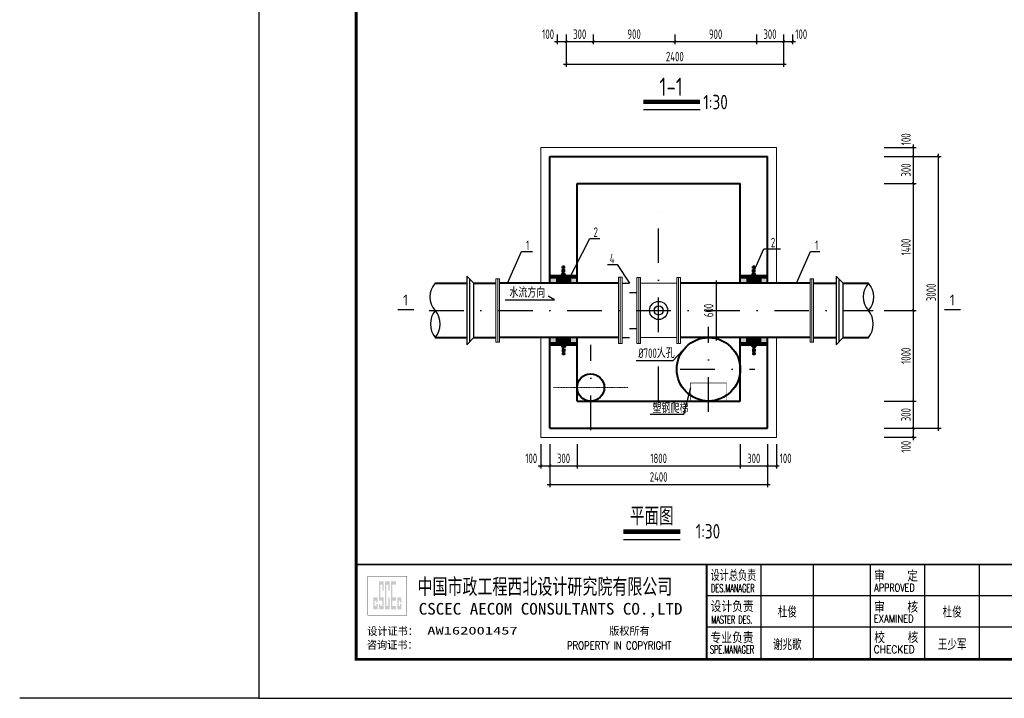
# Model space of a CAD drawing. Extents: x 1154951 to 1182252, y 3484725 to 3514600.
# Tile 46 of 55: x 1156481 to 1167350, y 3499173 to 3506662. Entities that reach past the tile are written whole.
import ezdxf
from ezdxf.enums import TextEntityAlignment as Align

# ---------------------------------------------------------------- set-up
doc = ezdxf.new("R2010")
doc.units = 0
for name, pattern in [('DASHDOT', [25.4, 12.7, -6.35, 0, -6.35]), ('DASHED', [19.05, 12.7, -6.35]), ('DASHED2', [9.525, 6.35, -3.175])]:
    doc.linetypes.add(name, pattern=pattern)
doc.layers.get('0').update_dxf_attribs({"linetype": 'CONTINUOUS'})
doc.layers.get('Defpoints').update_dxf_attribs({"linetype": 'CONTINUOUS'})
for name, color, linetype in [('2', 2, 'DASHED'), ('DIM', 4, 'CONTINUOUS'), ('DLSS', 8, 'CONTINUOUS'), ('GPSCOMMON', 7, 'CONTINUOUS'), ('THICK', 6, 'CONTINUOUS'), ('线路', 3, 'CONTINUOUS')]:
    doc.layers.add(name, color=color, linetype=linetype)
for name, color, linetype, lineweight in [('文本', 1, 'CONTINUOUS', 15), ('构筑物', 10, 'CONTINUOUS', 40), ('粗实线', 1, 'CONTINUOUS', 40), ('轮廓', 1, 'CONTINUOUS', 40)]:
    doc.layers.add(name, color=color, linetype=linetype, lineweight=lineweight)
doc.styles.add('gpshz', font='tssdeng.shx', dxfattribs={"width": 0.8, "height": 2.5, "bigfont": 'hztxt.shx'})
doc.styles.add('TSSD_Dimension', font='tssdeng.shx', dxfattribs={"width": 0.7, "bigfont": 'Hztxt.shx'})
doc.styles.add('图签', font='txt', dxfattribs={"width": 0.66})
doc.styles.add('图签 1', font='romanc.shx', dxfattribs={"width": 0.8})
doc.styles.add('图签1', font='romanc.shx', dxfattribs={"width": 0.8})
doc.dimstyles.new('TSSD_30_30', dxfattribs={"dimtxt": 105, "dimasz": 30, "dimexe": 30, "dimexo": 75, "dimgap": 30, "dimtad": 1, "dimdec": 0, "dimzin": 0, "dimdsep": 46, "dimtxsty": 'TSSD_Dimension', "dimblk": 'ARCHTICK', "dimblk1": 'ARCHTICK', "dimblk2": 'ARCHTICK', "dimcen": 0, "dimdle": 30, "dimclrt": 7, "dimadec": 0, "dimazin": 0, "dimtfac": 1, "dimtdec": 0, "dimtix": 1, "dimtmove": 2, "dimatfit": 3, "dimfxl": 0, "dimtolj": 1, "dimtzin": 0, "dimarcsym": 0})

# ---------------------------------------------------------------- blocks, each defined once
blk = doc.blocks.new('套管')
at = {"layer": '构筑物', "linetype": 'DASHED2'}
h = blk.add_hatch(dxfattribs=at)
h.set_pattern_fill('ANSI31', color=256, style=0)
h.set_pattern_definition([(45, (1261.959, -160723.9237), (-2.24506403, 2.24506403), [])])
h.paths.add_polyline_path([(3, 36), (-3, 36), (-3, 16), (3, 16)])
h = blk.add_hatch(dxfattribs=at)
h.set_pattern_fill('ANSI31', color=256, angle=90, style=0)
h.set_pattern_definition([(135, (1261.959, -160723.9237), (-2.24506403, -2.24506403), [])])
h.paths.add_polyline_path([(39, 16), (-39, 16), (-39, 12), (39, 12)])
h = blk.add_hatch(dxfattribs=at)
h.set_pattern_fill('AR-CONC', color=256, scale=0.01, style=0)
h.set_pattern_definition([(50, (1261.9589, -160723.9237), (1.82184669, -0.159390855), [0.1905, -2.0955]), (355, (1261.9589, -160723.9237), (-0.35242826, 1.910566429), [0.1524, -1.6764]), (100.451, (1262.1107, -160723.937), (1.469425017, 1.751166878), [0.1619, -1.7809]), (46.1842, (1261.9589, -160723.4157), (2.71079041, -0.42042328), [0.28575, -3.14325]), (96.6356, (1262.1848, -160723.4508), (2.374042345, 2.47425556), [0.24285, -2.67135]), (351.184, (1261.9589, -160723.4157), (2.37404606, 2.47425118), [0.2286, -2.5146]), (21, (1262.2129, -160723.5427), (1.516148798, -1.022655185), [0.1905, -2.0955]), (326, (1262.2129, -160723.5427), (0.618020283, 1.841879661), [0.1524, -1.6764]), (71.4514, (1262.3392, -160723.628), (2.134164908, 0.819228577), [0.1619, -1.7809]), (37.5, (1261.95886, -160723.92374), (0.0308860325, 0.8455503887), [0, -1.65608, 0, -1.7018, 0, -1.68275]), (7.5, (1261.9589, -160723.9237), (0.668196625, 1.001805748), [0, -0.97028, 0, -1.61798, 0, -0.64135]), (327.5, (1261.39244, -160723.92374), (1.3559059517, -0.05728744), [0, -0.635, 0, -1.9812, 0, -2.6289]), (317.5, (1261.1384, -160723.9237), (1.481291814, 0.25426491), [0, -0.8255, 0, -1.31572, 0, -1.8669])])
h.paths.add_polyline_path([(-19, 12), (-39, 12), (-39, 0), (-19, 0)])
h.paths.add_polyline_path([(39, 12), (19, 12), (19, 0), (39, 0)])
h = blk.add_hatch(dxfattribs=at)
h.set_pattern_fill('ANSI37', color=256, angle=90, style=0)
h.set_pattern_definition([(135, (1261.959, -160723.9237), (-2.24506403, -2.24506403), []), (225, (1261.959, -160723.9237), (2.24506403, -2.24506403), [])])
h.paths.add_polyline_path([(19, 12), (-19, 12), (-19, 0), (19, 0)])
for p, q in [((-3, 36), (3, 36)), ((-3, 16), (-3, 36)), ((3, 16), (3, 36)), ((-3, 20.4), (-7.4, 16)), ((3, 20.4), (7.4, 16))]:
    blk.add_line(p, q, dxfattribs=at)
at = {"layer": '构筑物'}
for p, q in [((-39, 16), (39, 16)), ((-39, 12), (39, 12)), ((-19, 12), (-19, 0)), ((19, 12), (19, 0))]:
    blk.add_line(p, q, dxfattribs=at)
blk = doc.blocks.new('_ARCHTICK')
at = {"color": 0, "linetype": 'ByBlock', "const_width": 0.15}
blk.add_lwpolyline([(-0.5, -0.5), (0.5, 0.5)], dxfattribs=at)
blk = doc.blocks.new('*D300')
at = {"layer": 'Defpoints', "color": 0}
for p in [(1162413, 3506573), (1162513, 3506573), (1162513, 3506420)]:
    blk.add_point(p, dxfattribs=at)
at = {"layer": 'DIM', "color": 0, "lineweight": -2}
for p, q in [((1162413, 3506498), (1162413, 3506390)), ((1162513, 3506498), (1162513, 3506390)), ((1162383, 3506420), (1162543, 3506420))]:
    blk.add_line(p, q, dxfattribs=at)
at = {"layer": 'DIM', "color": 0, "lineweight": -2, "xscale": 30, "yscale": 30, "zscale": 30, "rotation": 180}
blk.add_blockref('_ARCHTICK', (1162413, 3506420), dxfattribs=at)
at = {"layer": 'DIM', "color": 0, "lineweight": -2, "xscale": 30, "yscale": 30, "zscale": 30}
blk.add_blockref('_ARCHTICK', (1162513, 3506420), dxfattribs=at)
at = {"layer": 'DIM', "color": 7, "insert": (1162314, 3506502), "char_height": 105, "attachment_point": 5, "style": 'TSSD_Dimension'}
blk.add_mtext('\\A1;100', dxfattribs=at)
blk = doc.blocks.new('*D301')
at = {"layer": 'Defpoints', "color": 0}
for p in [(1162513, 3506573), (1162813, 3506573), (1162813, 3506420)]:
    blk.add_point(p, dxfattribs=at)
at = {"layer": 'DIM', "color": 0, "lineweight": -2}
for p, q in [((1162513, 3506498), (1162513, 3506390)), ((1162813, 3506498), (1162813, 3506390)), ((1162483, 3506420), (1162843, 3506420))]:
    blk.add_line(p, q, dxfattribs=at)
at = {"layer": 'DIM', "color": 0, "lineweight": -2, "xscale": 30, "yscale": 30, "zscale": 30, "rotation": 180}
blk.add_blockref('_ARCHTICK', (1162513, 3506420), dxfattribs=at)
at = {"layer": 'DIM', "color": 0, "lineweight": -2, "xscale": 30, "yscale": 30, "zscale": 30}
blk.add_blockref('_ARCHTICK', (1162813, 3506420), dxfattribs=at)
at = {"layer": 'DIM', "color": 7, "insert": (1162663, 3506502), "char_height": 105, "attachment_point": 5, "style": 'TSSD_Dimension'}
blk.add_mtext('\\A1;300', dxfattribs=at)
blk = doc.blocks.new('*D302')
at = {"layer": 'Defpoints', "color": 0}
for p in [(1162813, 3506573), (1163713, 3506573), (1163713, 3506420)]:
    blk.add_point(p, dxfattribs=at)
at = {"layer": 'DIM', "color": 0, "lineweight": -2}
for p, q in [((1162813, 3506498), (1162813, 3506390)), ((1163713, 3506498), (1163713, 3506390)), ((1162783, 3506420), (1163743, 3506420))]:
    blk.add_line(p, q, dxfattribs=at)
at = {"layer": 'DIM', "color": 0, "lineweight": -2, "xscale": 30, "yscale": 30, "zscale": 30, "rotation": 180}
blk.add_blockref('_ARCHTICK', (1162813, 3506420), dxfattribs=at)
at = {"layer": 'DIM', "color": 0, "lineweight": -2, "xscale": 30, "yscale": 30, "zscale": 30}
blk.add_blockref('_ARCHTICK', (1163713, 3506420), dxfattribs=at)
at = {"layer": 'DIM', "color": 7, "insert": (1163263, 3506502), "char_height": 105, "attachment_point": 5, "style": 'TSSD_Dimension'}
blk.add_mtext('\\A1;900', dxfattribs=at)
blk = doc.blocks.new('*D303')
at = {"layer": 'Defpoints', "color": 0}
for p in [(1163713, 3506573), (1164613, 3506573), (1164613, 3506420)]:
    blk.add_point(p, dxfattribs=at)
at = {"layer": 'DIM', "color": 0, "lineweight": -2}
for p, q in [((1163713, 3506498), (1163713, 3506390)), ((1164613, 3506498), (1164613, 3506390)), ((1163683, 3506420), (1164643, 3506420))]:
    blk.add_line(p, q, dxfattribs=at)
at = {"layer": 'DIM', "color": 0, "lineweight": -2, "xscale": 30, "yscale": 30, "zscale": 30, "rotation": 180}
blk.add_blockref('_ARCHTICK', (1163713, 3506420), dxfattribs=at)
at = {"layer": 'DIM', "color": 0, "lineweight": -2, "xscale": 30, "yscale": 30, "zscale": 30}
blk.add_blockref('_ARCHTICK', (1164613, 3506420), dxfattribs=at)
at = {"layer": 'DIM', "color": 7, "insert": (1164163, 3506502), "char_height": 105, "attachment_point": 5, "style": 'TSSD_Dimension'}
blk.add_mtext('\\A1;900', dxfattribs=at)
blk = doc.blocks.new('*D304')
at = {"layer": 'Defpoints', "color": 0}
for p in [(1164613, 3506573), (1164913, 3506573), (1164913, 3506420)]:
    blk.add_point(p, dxfattribs=at)
at = {"layer": 'DIM', "color": 0, "lineweight": -2}
for p, q in [((1164613, 3506498), (1164613, 3506390)), ((1164913, 3506498), (1164913, 3506390)), ((1164583, 3506420), (1164943, 3506420))]:
    blk.add_line(p, q, dxfattribs=at)
at = {"layer": 'DIM', "color": 0, "lineweight": -2, "xscale": 30, "yscale": 30, "zscale": 30, "rotation": 180}
blk.add_blockref('_ARCHTICK', (1164613, 3506420), dxfattribs=at)
at = {"layer": 'DIM', "color": 0, "lineweight": -2, "xscale": 30, "yscale": 30, "zscale": 30}
blk.add_blockref('_ARCHTICK', (1164913, 3506420), dxfattribs=at)
at = {"layer": 'DIM', "color": 7, "insert": (1164763, 3506502), "char_height": 105, "attachment_point": 5, "style": 'TSSD_Dimension'}
blk.add_mtext('\\A1;300', dxfattribs=at)
blk = doc.blocks.new('*D305')
at = {"layer": 'Defpoints', "color": 0}
for p in [(1164913, 3506573), (1165013, 3506573), (1165013, 3506420)]:
    blk.add_point(p, dxfattribs=at)
at = {"layer": 'DIM', "color": 0, "lineweight": -2}
for p, q in [((1164913, 3506498), (1164913, 3506390)), ((1165013, 3506498), (1165013, 3506390)), ((1164883, 3506420), (1165043, 3506420))]:
    blk.add_line(p, q, dxfattribs=at)
at = {"layer": 'DIM', "color": 0, "lineweight": -2, "xscale": 30, "yscale": 30, "zscale": 30, "rotation": 180}
blk.add_blockref('_ARCHTICK', (1164913, 3506420), dxfattribs=at)
at = {"layer": 'DIM', "color": 0, "lineweight": -2, "xscale": 30, "yscale": 30, "zscale": 30}
blk.add_blockref('_ARCHTICK', (1165013, 3506420), dxfattribs=at)
at = {"layer": 'DIM', "color": 7, "insert": (1165108, 3506502), "char_height": 105, "attachment_point": 5, "style": 'TSSD_Dimension'}
blk.add_mtext('\\A1;100', dxfattribs=at)
blk = doc.blocks.new('*D306')
at = {"layer": 'Defpoints', "color": 0}
for p in [(1162513, 3506573), (1164913, 3506573), (1164913, 3506172)]:
    blk.add_point(p, dxfattribs=at)
at = {"layer": 'DIM', "color": 0, "lineweight": -2}
for p, q in [((1162513, 3506498), (1162513, 3506142)), ((1164913, 3506498), (1164913, 3506142)), ((1162483, 3506172), (1164943, 3506172))]:
    blk.add_line(p, q, dxfattribs=at)
at = {"layer": 'DIM', "color": 0, "lineweight": -2, "xscale": 30, "yscale": 30, "zscale": 30, "rotation": 180}
blk.add_blockref('_ARCHTICK', (1162513, 3506172), dxfattribs=at)
at = {"layer": 'DIM', "color": 0, "lineweight": -2, "xscale": 30, "yscale": 30, "zscale": 30}
blk.add_blockref('_ARCHTICK', (1164913, 3506172), dxfattribs=at)
at = {"layer": 'DIM', "color": 7, "insert": (1163713, 3506255), "char_height": 105, "attachment_point": 5, "style": 'TSSD_Dimension'}
blk.add_mtext('\\A1;2400', dxfattribs=at)
blk = doc.blocks.new('*D307')
at = {"layer": 'Defpoints', "color": 0}
for p in [(1162234, 3502053), (1162334, 3502053), (1162334, 3501738)]:
    blk.add_point(p, dxfattribs=at)
at = {"layer": 'DIM', "color": 0, "lineweight": -2}
for p, q in [((1162234, 3501978), (1162234, 3501708)), ((1162334, 3501978), (1162334, 3501708)), ((1162204, 3501738), (1162364, 3501738))]:
    blk.add_line(p, q, dxfattribs=at)
at = {"layer": 'DIM', "color": 0, "lineweight": -2, "xscale": 30, "yscale": 30, "zscale": 30, "rotation": 180}
blk.add_blockref('_ARCHTICK', (1162234, 3501738), dxfattribs=at)
at = {"layer": 'DIM', "color": 0, "lineweight": -2, "xscale": 30, "yscale": 30, "zscale": 30}
blk.add_blockref('_ARCHTICK', (1162334, 3501738), dxfattribs=at)
at = {"layer": 'DIM', "color": 7, "insert": (1162128, 3501821), "char_height": 105, "attachment_point": 5, "style": 'TSSD_Dimension'}
blk.add_mtext('\\A1;100', dxfattribs=at)
blk = doc.blocks.new('*D308')
at = {"layer": 'Defpoints', "color": 0}
for p in [(1162334, 3502053), (1162634, 3502053), (1162634, 3501738)]:
    blk.add_point(p, dxfattribs=at)
at = {"layer": 'DIM', "color": 0, "lineweight": -2}
for p, q in [((1162334, 3501978), (1162334, 3501708)), ((1162634, 3501978), (1162634, 3501708)), ((1162304, 3501738), (1162664, 3501738))]:
    blk.add_line(p, q, dxfattribs=at)
at = {"layer": 'DIM', "color": 0, "lineweight": -2, "xscale": 30, "yscale": 30, "zscale": 30, "rotation": 180}
blk.add_blockref('_ARCHTICK', (1162334, 3501738), dxfattribs=at)
at = {"layer": 'DIM', "color": 0, "lineweight": -2, "xscale": 30, "yscale": 30, "zscale": 30}
blk.add_blockref('_ARCHTICK', (1162634, 3501738), dxfattribs=at)
at = {"layer": 'DIM', "color": 7, "insert": (1162484, 3501821), "char_height": 105, "attachment_point": 5, "style": 'TSSD_Dimension'}
blk.add_mtext('\\A1;300', dxfattribs=at)
blk = doc.blocks.new('*D309')
at = {"layer": 'Defpoints', "color": 0}
for p in [(1162634, 3502053), (1164434, 3502053), (1164434, 3501738)]:
    blk.add_point(p, dxfattribs=at)
at = {"layer": 'DIM', "color": 0, "lineweight": -2}
for p, q in [((1162634, 3501978), (1162634, 3501708)), ((1164434, 3501978), (1164434, 3501708)), ((1162604, 3501738), (1164464, 3501738))]:
    blk.add_line(p, q, dxfattribs=at)
at = {"layer": 'DIM', "color": 0, "lineweight": -2, "xscale": 30, "yscale": 30, "zscale": 30, "rotation": 180}
blk.add_blockref('_ARCHTICK', (1162634, 3501738), dxfattribs=at)
at = {"layer": 'DIM', "color": 0, "lineweight": -2, "xscale": 30, "yscale": 30, "zscale": 30}
blk.add_blockref('_ARCHTICK', (1164434, 3501738), dxfattribs=at)
at = {"layer": 'DIM', "color": 7, "insert": (1163534, 3501821), "char_height": 105, "attachment_point": 5, "style": 'TSSD_Dimension'}
blk.add_mtext('\\A1;1800', dxfattribs=at)
blk = doc.blocks.new('*D310')
at = {"layer": 'Defpoints', "color": 0}
for p in [(1164434, 3502053), (1164734, 3502053), (1164734, 3501738)]:
    blk.add_point(p, dxfattribs=at)
at = {"layer": 'DIM', "color": 0, "lineweight": -2}
for p, q in [((1164434, 3501978), (1164434, 3501708)), ((1164734, 3501978), (1164734, 3501708)), ((1164404, 3501738), (1164764, 3501738))]:
    blk.add_line(p, q, dxfattribs=at)
at = {"layer": 'DIM', "color": 0, "lineweight": -2, "xscale": 30, "yscale": 30, "zscale": 30, "rotation": 180}
blk.add_blockref('_ARCHTICK', (1164434, 3501738), dxfattribs=at)
at = {"layer": 'DIM', "color": 0, "lineweight": -2, "xscale": 30, "yscale": 30, "zscale": 30}
blk.add_blockref('_ARCHTICK', (1164734, 3501738), dxfattribs=at)
at = {"layer": 'DIM', "color": 7, "insert": (1164584, 3501821), "char_height": 105, "attachment_point": 5, "style": 'TSSD_Dimension'}
blk.add_mtext('\\A1;300', dxfattribs=at)
blk = doc.blocks.new('*D311')
at = {"layer": 'Defpoints', "color": 0}
for p in [(1164734, 3502053), (1164834, 3502053), (1164834, 3501738)]:
    blk.add_point(p, dxfattribs=at)
at = {"layer": 'DIM', "color": 0, "lineweight": -2}
for p, q in [((1164734, 3501978), (1164734, 3501708)), ((1164834, 3501978), (1164834, 3501708)), ((1164704, 3501738), (1164864, 3501738))]:
    blk.add_line(p, q, dxfattribs=at)
at = {"layer": 'DIM', "color": 0, "lineweight": -2, "xscale": 30, "yscale": 30, "zscale": 30, "rotation": 180}
blk.add_blockref('_ARCHTICK', (1164734, 3501738), dxfattribs=at)
at = {"layer": 'DIM', "color": 0, "lineweight": -2, "xscale": 30, "yscale": 30, "zscale": 30}
blk.add_blockref('_ARCHTICK', (1164834, 3501738), dxfattribs=at)
at = {"layer": 'DIM', "color": 7, "insert": (1164936, 3501821), "char_height": 105, "attachment_point": 5, "style": 'TSSD_Dimension'}
blk.add_mtext('\\A1;100', dxfattribs=at)
blk = doc.blocks.new('*D312')
at = {"layer": 'Defpoints', "color": 0}
for p in [(1163938, 3503753), (1163938, 3503153), (1164170, 3503153)]:
    blk.add_point(p, dxfattribs=at)
at = {"layer": 'DIM', "color": 0, "lineweight": -2}
for p, q in [((1164170, 3503783), (1164170, 3503123)), ((1164013, 3503753), (1164200, 3503753)), ((1164013, 3503153), (1164200, 3503153))]:
    blk.add_line(p, q, dxfattribs=at)
at = {"layer": 'DIM', "color": 0, "lineweight": -2, "xscale": 30, "yscale": 30, "zscale": 30}
for p, rotation in [((1164170, 3503753), 90), ((1164170, 3503153), 270)]:
    blk.add_blockref('_ARCHTICK', p, dxfattribs=dict(at, rotation=rotation))
at = {"layer": 'DIM', "color": 7, "insert": (1164087, 3503453), "char_height": 105, "attachment_point": 5, "rotation": 90, "style": 'TSSD_Dimension'}
blk.add_mtext('\\A1;600', dxfattribs=at)
blk = doc.blocks.new('*D313')
at = {"layer": 'Defpoints', "color": 0}
for p in [(1162334, 3502053), (1164734, 3502053), (1164734, 3501534)]:
    blk.add_point(p, dxfattribs=at)
at = {"layer": 'DIM', "color": 0, "lineweight": -2}
for p, q in [((1162334, 3501978), (1162334, 3501504)), ((1164734, 3501978), (1164734, 3501504)), ((1162304, 3501534), (1164764, 3501534))]:
    blk.add_line(p, q, dxfattribs=at)
at = {"layer": 'DIM', "color": 0, "lineweight": -2, "xscale": 30, "yscale": 30, "zscale": 30, "rotation": 180}
blk.add_blockref('_ARCHTICK', (1162334, 3501534), dxfattribs=at)
at = {"layer": 'DIM', "color": 0, "lineweight": -2, "xscale": 30, "yscale": 30, "zscale": 30}
blk.add_blockref('_ARCHTICK', (1164734, 3501534), dxfattribs=at)
at = {"layer": 'DIM', "color": 7, "insert": (1163534, 3501616), "char_height": 105, "attachment_point": 5, "style": 'TSSD_Dimension'}
blk.add_mtext('\\A1;2400', dxfattribs=at)
blk = doc.blocks.new('*D314')
at = {"layer": 'Defpoints', "color": 0}
for p in [(1165950, 3502153), (1166346, 3502153), (1165950, 3502053)]:
    blk.add_point(p, dxfattribs=at)
at = {"layer": 'DIM', "color": 0, "lineweight": -2}
for p, q in [((1166025, 3502153), (1166376, 3502153)), ((1166346, 3502023), (1166346, 3502183)), ((1166025, 3502053), (1166376, 3502053))]:
    blk.add_line(p, q, dxfattribs=at)
at = {"layer": 'DIM', "color": 0, "lineweight": -2, "xscale": 30, "yscale": 30, "zscale": 30}
for p, rotation in [((1166346, 3502153), 90), ((1166346, 3502053), 270)]:
    blk.add_blockref('_ARCHTICK', p, dxfattribs=dict(at, rotation=rotation))
at = {"layer": 'DIM', "color": 7, "insert": (1166264, 3501949), "char_height": 105, "attachment_point": 5, "rotation": 90, "style": 'TSSD_Dimension'}
blk.add_mtext('\\A1;100', dxfattribs=at)
blk = doc.blocks.new('*D315')
at = {"layer": 'Defpoints', "color": 0}
for p in [(1165950, 3502453), (1166346, 3502453), (1165950, 3502153)]:
    blk.add_point(p, dxfattribs=at)
at = {"layer": 'DIM', "color": 0, "lineweight": -2}
for p, q in [((1166346, 3502123), (1166346, 3502483)), ((1166025, 3502453), (1166376, 3502453)), ((1166025, 3502153), (1166376, 3502153))]:
    blk.add_line(p, q, dxfattribs=at)
at = {"layer": 'DIM', "color": 0, "lineweight": -2, "xscale": 30, "yscale": 30, "zscale": 30}
for p, rotation in [((1166346, 3502453), 90), ((1166346, 3502153), 270)]:
    blk.add_blockref('_ARCHTICK', p, dxfattribs=dict(at, rotation=rotation))
at = {"layer": 'DIM', "color": 7, "insert": (1166264, 3502303), "char_height": 105, "attachment_point": 5, "rotation": 90, "style": 'TSSD_Dimension'}
blk.add_mtext('\\A1;300', dxfattribs=at)
blk = doc.blocks.new('*D316')
at = {"layer": 'Defpoints', "color": 0}
for p in [(1165950, 3503453), (1166346, 3503453), (1165950, 3502453)]:
    blk.add_point(p, dxfattribs=at)
at = {"layer": 'DIM', "color": 0, "lineweight": -2}
for p, q in [((1166025, 3503453), (1166376, 3503453)), ((1166346, 3502423), (1166346, 3503483)), ((1166025, 3502453), (1166376, 3502453))]:
    blk.add_line(p, q, dxfattribs=at)
at = {"layer": 'DIM', "color": 0, "lineweight": -2, "xscale": 30, "yscale": 30, "zscale": 30}
for p, rotation in [((1166346, 3503453), 90), ((1166346, 3502453), 270)]:
    blk.add_blockref('_ARCHTICK', p, dxfattribs=dict(at, rotation=rotation))
at = {"layer": 'DIM', "color": 7, "insert": (1166264, 3502953), "char_height": 105, "attachment_point": 5, "rotation": 90, "style": 'TSSD_Dimension'}
blk.add_mtext('\\A1;1000', dxfattribs=at)
blk = doc.blocks.new('*D317')
at = {"layer": 'Defpoints', "color": 0}
for p in [(1165950, 3504853), (1166346, 3504853), (1165950, 3503453)]:
    blk.add_point(p, dxfattribs=at)
at = {"layer": 'DIM', "color": 0, "lineweight": -2}
for p, q in [((1166346, 3503423), (1166346, 3504883)), ((1166025, 3504853), (1166376, 3504853)), ((1166025, 3503453), (1166376, 3503453))]:
    blk.add_line(p, q, dxfattribs=at)
at = {"layer": 'DIM', "color": 0, "lineweight": -2, "xscale": 30, "yscale": 30, "zscale": 30}
for p, rotation in [((1166346, 3504853), 90), ((1166346, 3503453), 270)]:
    blk.add_blockref('_ARCHTICK', p, dxfattribs=dict(at, rotation=rotation))
at = {"layer": 'DIM', "color": 7, "insert": (1166264, 3504153), "char_height": 105, "attachment_point": 5, "rotation": 90, "style": 'TSSD_Dimension'}
blk.add_mtext('\\A1;1400', dxfattribs=at)
blk = doc.blocks.new('*D318')
at = {"layer": 'Defpoints', "color": 0}
for p in [(1165950, 3505153), (1166346, 3505153), (1165950, 3504853)]:
    blk.add_point(p, dxfattribs=at)
at = {"layer": 'DIM', "color": 0, "lineweight": -2}
for p, q in [((1166025, 3505153), (1166376, 3505153)), ((1166346, 3504823), (1166346, 3505183)), ((1166025, 3504853), (1166376, 3504853))]:
    blk.add_line(p, q, dxfattribs=at)
at = {"layer": 'DIM', "color": 0, "lineweight": -2, "xscale": 30, "yscale": 30, "zscale": 30}
for p, rotation in [((1166346, 3505153), 90), ((1166346, 3504853), 270)]:
    blk.add_blockref('_ARCHTICK', p, dxfattribs=dict(at, rotation=rotation))
at = {"layer": 'DIM', "color": 7, "insert": (1166264, 3505003), "char_height": 105, "attachment_point": 5, "rotation": 90, "style": 'TSSD_Dimension'}
blk.add_mtext('\\A1;300', dxfattribs=at)
blk = doc.blocks.new('*D319')
at = {"layer": 'Defpoints', "color": 0}
for p in [(1165950, 3505253), (1166346, 3505253), (1165950, 3505153)]:
    blk.add_point(p, dxfattribs=at)
at = {"layer": 'DIM', "color": 0, "lineweight": -2}
for p, q in [((1166025, 3505253), (1166376, 3505253)), ((1166346, 3505123), (1166346, 3505283)), ((1166025, 3505153), (1166376, 3505153))]:
    blk.add_line(p, q, dxfattribs=at)
at = {"layer": 'DIM', "color": 0, "lineweight": -2, "xscale": 30, "yscale": 30, "zscale": 30}
for p, rotation in [((1166346, 3505253), 90), ((1166346, 3505153), 270)]:
    blk.add_blockref('_ARCHTICK', p, dxfattribs=dict(at, rotation=rotation))
at = {"layer": 'DIM', "color": 7, "insert": (1166264, 3505342), "char_height": 105, "attachment_point": 5, "rotation": 90, "style": 'TSSD_Dimension'}
blk.add_mtext('\\A1;100', dxfattribs=at)
blk = doc.blocks.new('*D320')
at = {"layer": 'Defpoints', "color": 0}
for p in [(1165950, 3505153), (1166624, 3505153), (1165950, 3502153)]:
    blk.add_point(p, dxfattribs=at)
at = {"layer": 'DIM', "color": 0, "lineweight": -2}
for p, q in [((1166025, 3505153), (1166654, 3505153)), ((1166624, 3502123), (1166624, 3505183)), ((1166025, 3502153), (1166654, 3502153))]:
    blk.add_line(p, q, dxfattribs=at)
at = {"layer": 'DIM', "color": 0, "lineweight": -2, "xscale": 30, "yscale": 30, "zscale": 30}
for p, rotation in [((1166624, 3505153), 90), ((1166624, 3502153), 270)]:
    blk.add_blockref('_ARCHTICK', p, dxfattribs=dict(at, rotation=rotation))
at = {"layer": 'DIM', "color": 7, "insert": (1166542, 3503653), "char_height": 105, "attachment_point": 5, "rotation": 90, "style": 'TSSD_Dimension'}
blk.add_mtext('\\A1;3000', dxfattribs=at)
blk = doc.blocks.new('*U285')
at = {"linetype": 'Continuous'}
h = blk.add_hatch(color=0, dxfattribs=at)
h.paths.add_polyline_path([(30.15, 24.21), (30.15, 23.67), (29.79, 23.67), (29.79, 25.06), (30.15, 25.06), (30.15, 24.58), (30.49, 24.58), (30.49, 25.94), (29.45, 25.94), (29.45, 22.84), (30.49, 22.84), (30.49, 24.21)])
h.paths.add_polyline_path([(30.83, 24.21), (30.83, 22.84), (32.1, 22.84), (32.1, 25.94), (31.17, 25.94), (31.17, 29.16), (31.76, 29.16), (31.76, 27.64), (32.1, 27.64), (32.1, 29.98), (30.83, 29.98), (30.83, 25.06), (31.76, 25.06), (31.76, 23.67), (31.17, 23.67), (31.17, 24.21)])
h.paths.add_polyline_path([(33.25, 25.94), (33.25, 23.67), (32.78, 23.67), (32.78, 29.16), (33.25, 29.16), (33.25, 27.64), (33.59, 27.64), (33.59, 29.98), (32.44, 29.98), (32.44, 22.84), (33.59, 22.84), (33.59, 25.94)])
h.paths.add_polyline_path([(35.22, 29.98), (33.93, 29.98), (33.93, 22.84), (35.22, 22.84), (35.22, 23.67), (34.27, 23.67), (34.27, 25.06), (35.22, 25.06), (35.22, 25.94), (34.27, 25.94), (34.27, 29.16), (35.22, 29.16)])
h.paths.add_polyline_path([(36.25, 24.21), (36.25, 23.67), (35.9, 23.67), (35.9, 25.06), (36.25, 25.06), (36.25, 24.58), (36.59, 24.58), (36.59, 25.94), (35.56, 25.94), (35.56, 22.84), (36.59, 22.84), (36.59, 24.21)])
at = {"color": 0}
for p, q in [((129, 10.34), (129, 34.34)), ((142.36, 10.34), (142.36, 34.34)), ((157, 10.34), (157, 34.34)), ((171, 10.34), (171, 34.34)), ((185, 10.34), (185, 34.34)), ((115, 26.34), (330, 26.34)), ((115, 18.34), (327, 18.34))]:
    blk.add_line(p, q, dxfattribs=at)
blk.add_lwpolyline([(0, 0), (420, 0), (420, 297), (0, 297)], close=True, dxfattribs=at)
for points, const_width in [([(410, 10), (410, 287), (25, 287), (25, 10), (410, 10)], 0.75), ([(25, 34.34), (410, 34.34)], 0.5), ([(115, 10.34), (115, 34.34)], 0.5)]:
    blk.add_lwpolyline(points, dxfattribs=dict(at, const_width=const_width))
at = {"color": 0, "linetype": 'Continuous', "const_width": 0.107}
blk.add_lwpolyline([(28, 21.34), (38, 21.34), (38, 31.34), (28, 31.34)], close=True, dxfattribs=at)
at = {"color": 0, "linetype": 'Continuous'}
for s, height, style, width, p in [('设计总负责', 2.5, '图签', 0.67, (115.98, 30.39)), ('审    定', 2.5, '图签', 0.85, (157.92, 30.22)), ('中国市政工程西北设计研究院有限公司', 4, '图签', 0.74, (40.74, 26.71)), ('DES.MANAGER', 2, '图签1', 0.55, (116.1, 27.26)), ('APPROVED', 2, '图签 1', 0.75, (158.02, 27.38)), ('CSCEC AECOM CONSULTANTS CO.,LTD', 3, '图签', 1.07, (41.06, 21.47)), ('设计负责', 2.5, '图签', 0.85, (115.98, 22.4)), ('审    核', 2.5, '图签', 0.85, (157.92, 22.21)), ('MASTER DES.', 2, '图签1', 0.57, (116.21, 19.2)), ('EXAMINED', 2, '图签 1', 0.79, (157.88, 19.46)), ('专业负责', 2.5, '图签', 0.85, (115.95, 14.38)), ('校    核', 2.5, '图签', 0.85, (158, 14.42)), ('PROPERTY IN COPYRIGHT', 2, '图签 1', 0.8, (79.11, 12.55)), ('SPE.MANAGER', 2, '图签 1', 0.56, (115.81, 11.53)), ('CHECKED', 2, '图签 1', 0.85, (157.85, 11.55))]:
    blk.add_text(s, height=height, dxfattribs=dict(at, style=style, width=width)).set_placement(p)
at = {"color": 0, "linetype": 'Continuous', "style": '图签'}
for s, p in [('设计证书：', (27.85, 16.24)), ('版权所有', (89.96, 16.29)), ('咨询证书：', (27.76, 12.7))]:
    blk.add_text(s, height=2, dxfattribs=at).set_placement(p)
at = {"color": 0, "linetype": 'Continuous', "style": '图签', "flags": 8}
for tag, width, p, p2 in [('设计总负责', 0.611046, (130.25, 28.99), (141.11, 28.99)), ('工程名称', 2.988281, (283.25, 28.99), (325.75, 28.99)), ('图纸编号', 2.575163, (345.13, 28.99), (381.76, 28.99)), ('子项名称', 2.988281, (283.25, 20.99), (325.75, 20.99))]:
    blk.add_attdef(tag, text='', height=2.5, dxfattribs=dict(at, width=width)).set_placement(p, p2, align=Align.FIT)
at = {"color": 0, "linetype": 'Continuous', "ltscale": 0.055, "style": '图签', "flags": 8}
for tag, width, p, p2 in [('审定', 1.617188, (172.25, 28.99), (183.75, 28.99)), ('设计', 1.617188, (214.25, 28.99), (225.75, 28.99)), ('工程编号', 0.738284, (256.25, 28.99), (266.75, 28.99)), ('版本', 1.530605, (397.87, 28.99), (408.75, 28.99)), ('设计负责', 0.763807, (130.25, 20.99), (141.11, 20.99)), ('审核', 1.617188, (172.25, 20.99), (183.75, 20.99)), ('注册工程师', 0.646875, (214.25, 20.99), (225.75, 20.99)), ('图纸比例', 0.738284, (256.25, 20.99), (266.75, 20.99)), ('专业负责', 0.763807, (130.25, 12.65), (141.11, 12.65)), ('校核', 1.617188, (172.25, 12.65), (183.75, 12.65)), ('注册建筑师', 0.646875, (214.25, 12.65), (225.75, 12.65)), ('出图日期', 0.738284, (256.25, 12.65), (266.75, 12.65))]:
    blk.add_attdef(tag, text='', height=2.5, dxfattribs=dict(at, width=width)).set_placement(p, p2, align=Align.FIT)
at = {"color": 0, "linetype": 'Continuous', "style": '图签'}
for tag, p, width in [('设计证书', (43.26, 16.37), 1.55), ('咨询证书', (43.26, 12.88), 0.9)]:
    blk.add_attdef(tag, p, '', height=2, dxfattribs=dict(at, width=width))
at = {"color": 0, "linetype": 'Continuous', "style": '图签', "width": 0.85}
for tag, height, p in [('图纸名称_1_1', 2.5, (305.02, 13.35)), ('图纸名称_2_1', 2.2, (305.02, 15.12)), ('图纸名称_2_2', 2.2, (305.02, 11.51))]:
    blk.add_attdef(tag, text='', height=height, dxfattribs=at).set_placement(p, align=Align.CENTER)
blk = doc.blocks.new('20180504.1608288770')
for p, q in [((1162531.5, 3503774.3), (1162774.7, 3504247.3)), ((1162774.7, 3504247.3), (1162884.3, 3504247.3)), ((1161865.8, 3503752.9), (1162020.6, 3504102.7)), ((1162020.6, 3504102.7), (1162140.3, 3504102.7)), ((1164541.5, 3503783.2), (1164696.3, 3504133)), ((1164696.3, 3504133), (1164878.1, 3504133)), ((1165057, 3503752.9), (1165211.8, 3504102.7)), ((1165211.8, 3504102.7), (1165314.4, 3504102.7)), ((1162970.1, 3503961.5), (1163075.1, 3503961.5)), ((1163075.1, 3503961.5), (1163212.1, 3503752.9))]:
    blk.add_line(p, q)
at = {"const_width": 5}
blk.add_lwpolyline([(1163884.3, 3502452.9), (1163884.3, 3502652.9), (1164284.3, 3502652.9), (1164284.3, 3502452.9)], dxfattribs=at)
at = {"layer": '2', "linetype": 'DASHDOT', "ltscale": 30}
for p, q in [((1163534.3, 3502452.9), (1163534.3, 3504572.8)), ((1161001.2, 3503452.9), (1165903.2, 3503452.9)), ((1164084.3, 3502334.9), (1164084.3, 3503273)), ((1162784.3, 3502133.9), (1162784.3, 3503072)), ((1163773.3, 3502803.9), (1164595.2, 3502803.9))]:
    blk.add_line(p, q, dxfattribs=at)
at = {"layer": '2', "linetype": 'DASHDOT', "lineweight": 20, "ltscale": 0.2}
blk.add_line((1162373.3, 3502602.9), (1163195.2, 3502602.9), dxfattribs=at)
at = {"layer": 'DLSS'}
for p, q in [((1161841.9, 3503569.6), (1162385.3, 3503569.6)), ((1162385.3, 3503569.6), (1162314.5, 3503611.6)), ((1163690.3, 3502897.8), (1163806.6, 3503017)), ((1163690.3, 3502897.8), (1163285.5, 3502897.8)), ((1163813, 3502307.7), (1163887.8, 3502602.9)), ((1163441.2, 3502307.7), (1163813, 3502307.7))]:
    blk.add_line(p, q, dxfattribs=at)
at = {"layer": 'DLSS', "color": 7}
blk.add_line((1163146, 3500926.4), (1163772.4, 3500926.4), dxfattribs=at)
at = {"layer": 'DLSS', "color": 7, "const_width": 50}
blk.add_lwpolyline([(1163146, 3501011), (1163772.4, 3501011)], dxfattribs=at)
at = {"layer": 'DLSS'}
for centre, radius, start, end in [((1161228.1, 3503602.9), 219.2, 136.81335, 223.1867), ((1166009.6, 3503602.9), 219.2, 136.81321, 223.18679), ((1165690, 3503602.9), 219.2, 316.81321, 43.18679), ((1161251.4, 3503302.9), 236.7, 140.67988, 219.32012), ((1160885.1, 3503302.9), 236.7, 320.67988, 39.32012), ((1165666.7, 3503302.9), 236.7, 320.67988, 39.32012)]:
    blk.add_arc(centre, radius, start, end, dxfattribs=at)
at = {"layer": 'GPSCOMMON'}
for p, q in [((1163365.8, 3505670.6), (1163992.2, 3505670.6)), ((1161494.8, 3503152.9), (1161494.8, 3503752.9)), ((1163129.8, 3503752.9), (1163212.1, 3503752.9)), ((1165572.1, 3503152.9), (1165572.1, 3503752.9)), ((1163212.1, 3503652.9), (1163294.4, 3503652.9)), ((1163212.1, 3503252.9), (1163294.4, 3503252.9)), ((1163129.8, 3503152.9), (1163212.1, 3503152.9)), ((1159120.4, 3499173.1), (1156481.5, 3499173.1))]:
    blk.add_line(p, q, dxfattribs=at)
at = {"layer": 'GPSCOMMON', "ltscale": 0.1}
for p, q in [((1161415.4, 3503832.3), (1161415.4, 3503073.6)), ((1161415.4, 3503832.3), (1161494.8, 3503752.9)), ((1161445.4, 3503802.3), (1161445.4, 3503103.6)), ((1165492.8, 3503832.3), (1165492.8, 3503073.6)), ((1165492.8, 3503832.3), (1165572.1, 3503752.9)), ((1165522.8, 3503802.3), (1165522.8, 3503103.6)), ((1161415.4, 3503073.6), (1161494.8, 3503152.9)), ((1165492.8, 3503073.6), (1165572.1, 3503152.9))]:
    blk.add_line(p, q, dxfattribs=at)
at = {"layer": 'GPSCOMMON', "const_width": 50}
blk.add_lwpolyline([(1163365.8, 3505755.3), (1163992.2, 3505755.3)], dxfattribs=at)
at = {"layer": 'GPSCOMMON'}
for radius in [100, 50]:
    blk.add_circle((1163534.1, 3503452.9), radius, dxfattribs=at)
at = {"layer": 'THICK', "const_width": 15}
for points in [[(1160833.8, 3503460.4), (1160653.8, 3503460.4)], [(1166689, 3503460.4), (1166869, 3503460.4)]]:
    blk.add_lwpolyline(points, dxfattribs=at)
at = {"layer": '粗实线', "lineweight": 20}
for p, q in [((1161738.4, 3503802.9), (1161778.4, 3503802.9)), ((1161738.4, 3503102.9), (1161738.4, 3503802.9)), ((1161758.4, 3503102.9), (1161758.4, 3503802.9)), ((1161778.4, 3503102.9), (1161778.4, 3503802.9)), ((1163089.8, 3503819.3), (1163129.8, 3503819.3)), ((1163089.8, 3503088.4), (1163089.8, 3503819.3)), ((1163109.8, 3503819.3), (1163109.8, 3503088.4)), ((1163129.8, 3503819.3), (1163129.8, 3503088.4)), ((1163294.4, 3503818.4), (1163334.4, 3503818.4)), ((1163294.4, 3503818.4), (1163334.4, 3503818.4)), ((1163294.4, 3503818.4), (1163294.4, 3503087.5)), ((1163314.4, 3503087.5), (1163314.4, 3503818.4)), ((1163334.4, 3503818.4), (1163334.4, 3503087.5)), ((1163774.1, 3503818.4), (1163734.1, 3503818.4)), ((1163774.1, 3503818.4), (1163734.1, 3503818.4)), ((1163734.1, 3503818.4), (1163734.1, 3503087.5)), ((1163774.4, 3503818.4), (1163734.4, 3503818.4)), ((1163754.1, 3503087.5), (1163754.1, 3503818.4)), ((1163774.1, 3503818.4), (1163774.1, 3503087.5)), ((1165245.1, 3503802.9), (1165205.1, 3503802.9)), ((1165205.1, 3503104.2), (1165205.1, 3503802.9)), ((1165225.1, 3503104.2), (1165225.1, 3503802.9)), ((1165245.1, 3503104.2), (1165245.1, 3503802.9)), ((1163334.4, 3503752.9), (1163734.1, 3503752.9)), ((1163334.4, 3503152.9), (1163734.1, 3503152.9)), ((1161738.4, 3503102.9), (1161778.4, 3503102.9)), ((1163089.8, 3503087.5), (1163129.8, 3503087.5)), ((1163294.4, 3503087.5), (1163334.4, 3503087.5)), ((1163774.1, 3503087.5), (1163734.1, 3503087.5)), ((1165245.1, 3503104.2), (1165205.1, 3503104.2))]:
    blk.add_line(p, q, dxfattribs=at)
at = {"layer": '轮廓', "lineweight": 20}
for p, q in [((1162234.3, 3505052.9), (1162234.3, 3505252.9)), ((1162234.3, 3505252.9), (1164834.3, 3505252.9)), ((1164834.3, 3503752.9), (1164834.3, 3505252.9)), ((1162234.3, 3503752.9), (1162234.3, 3505052.9)), ((1162234.3, 3502452.9), (1162234.3, 3503152.9)), ((1164834.3, 3502052.9), (1164834.3, 3503152.9)), ((1162234.3, 3502152.9), (1162234.3, 3502452.9)), ((1162234.3, 3502052.9), (1162234.3, 3502152.9)), ((1162234.3, 3502052.9), (1162334.3, 3502052.9)), ((1162334.3, 3502052.9), (1162634.3, 3502052.9)), ((1162584.3, 3502052.9), (1163484.3, 3502052.9)), ((1163484.3, 3502052.9), (1164384.3, 3502052.9)), ((1164334.3, 3502052.9), (1164734.3, 3502052.9)), ((1164734.3, 3502052.9), (1164834.3, 3502052.9))]:
    blk.add_line(p, q, dxfattribs=at)
at = {"layer": '轮廓'}
for p, q in [((1162334.3, 3503752.9), (1162334.3, 3505152.9)), ((1162334.3, 3505152.9), (1164734.3, 3505152.9)), ((1164734.3, 3503752.9), (1164734.3, 3505152.9)), ((1162634.3, 3503752.9), (1162634.3, 3504852.9)), ((1162634.3, 3504852.9), (1164434.3, 3504852.9)), ((1164434.3, 3503752.9), (1164434.3, 3504852.9)), ((1161068.2, 3503752.9), (1161415.4, 3503752.9)), ((1161494.8, 3503752.9), (1161738.4, 3503752.9)), ((1163089.8, 3503752.9), (1161778.4, 3503752.9)), ((1165205.1, 3503752.9), (1163774.1, 3503752.9)), ((1165245.1, 3503752.9), (1165492.8, 3503752.9)), ((1165572.1, 3503752.9), (1165849.8, 3503752.9)), ((1161068.2, 3503152.9), (1161415.4, 3503152.9)), ((1161494.8, 3503152.9), (1161738.4, 3503152.9)), ((1163089.8, 3503152.9), (1161778.4, 3503152.9)), ((1162334.3, 3502152.9), (1162334.3, 3503152.9)), ((1162634.3, 3502452.9), (1162634.3, 3503152.9)), ((1165205.1, 3503152.9), (1163774.1, 3503152.9)), ((1164434.3, 3502452.9), (1164434.3, 3503152.9)), ((1164734.3, 3502152.9), (1164734.3, 3503152.9)), ((1165245.1, 3503152.9), (1165492.8, 3503152.9)), ((1165572.1, 3503152.9), (1165849.8, 3503152.9)), ((1162634.3, 3502452.9), (1164434.3, 3502452.9)), ((1162334.3, 3502152.9), (1164734.3, 3502152.9))]:
    blk.add_line(p, q, dxfattribs=at)
for centre, radius in [((1164084.3, 3502803.9), 350), ((1162784.3, 3502602.9), 150)]:
    blk.add_circle(centre, radius, dxfattribs=at)
at = {"layer": 'GPSCOMMON'}
ref = blk.add_blockref('*U285', (1159120.4, 3499173.1), dxfattribs=dict(at, xscale=43, yscale=43))
ref.add_attrib('校核', '王少军', dxfattribs={"layer": '0', "color": 0, "height": 107.5, "style": '图签', "width": 0.7, "flags": 8}).set_placement((1166774.4, 3499717), align=Align.CENTER)
ref.add_attrib('审核', '杜俊', dxfattribs={"layer": '0', "color": 0, "height": 107.5, "style": '图签', "width": 0.7, "flags": 8}).set_placement((1166774.4, 3500075.6), align=Align.CENTER)
ref.add_attrib('专业负责', '谢兆歌', dxfattribs={"layer": '0', "color": 0, "height": 107.5, "style": '图签', "width": 0.7, "flags": 8}).set_placement((1164954.7, 3499717), align=Align.CENTER)
ref.add_attrib('设计负责', '杜俊', dxfattribs={"layer": '0', "color": 0, "height": 107.5, "style": '图签', "width": 0.7, "flags": 8}).set_placement((1164954.7, 3500075.6), align=Align.CENTER)
ref.add_attrib('设计证书', 'AW162001457', (1160980.5, 3499877.1), dxfattribs={"layer": '0', "color": 0, "height": 86, "style": '图签', "width": 1.55})
at = {"layer": '轮廓', "xscale": -3.836624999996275, "yscale": 5.115520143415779, "zscale": 5.115520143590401}
for p in [(1162484.6, 3503752.9), (1164584.6, 3503752.9)]:
    blk.add_blockref('套管', p, dxfattribs=at)
at = {"layer": '轮廓', "xscale": 3.836624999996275, "yscale": 5.115520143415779, "zscale": 5.115520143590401, "rotation": 180}
for p in [(1162484.6, 3503152.9), (1164584.6, 3503152.9)]:
    blk.add_blockref('套管', p, dxfattribs=at)
at = {"layer": 'THICK', "style": 'gpshz'}
for p in [(1160711.5, 3503507.9), (1166746.7, 3503507.9)]:
    blk.add_text('1', height=120, dxfattribs=at).set_placement(p)
at = {"layer": '文本', "style": 'gpshz', "width": 0.8}
for s, height, p in [('1-1', 200, (1163544, 3505822.1)), ('1:30', 160, (1164027.4, 3505672.6)), ('平面图', 200, (1163218.2, 3501082.4)), ('1:30', 160, (1163943.3, 3500936))]:
    blk.add_text(s, height=height, dxfattribs=at).set_placement(p)
at = {"layer": '线路', "color": 7, "linetype": 'Continuous', "lineweight": -2, "style": 'gpshz', "width": 0.7}
for s, p in [('2', (1162816.3, 3504265.4)), ('1', (1162071.1, 3504120.9)), ('2', (1164773.7, 3504151.1)), ('1', (1165261.8, 3504120.9)), ('4', (1162995, 3503972.4)), ('水流方向', (1161886.1, 3503595.4)), ('%%C700人孔', (1163308, 3502929)), ('塑钢爬梯', (1163466.4, 3502320.5))]:
    blk.add_text(s, height=105, dxfattribs=at).set_placement(p)
at = {"layer": 'DIM'}
for base, p1, p2, picture, middle in [((1162513.3, 3506419.7), (1162413.3, 3506572.9), (1162513.3, 3506572.9), '*D300', (1162313.6, 3506502.2)), ((1165013.3, 3506419.7), (1164913.3, 3506572.9), (1165013.3, 3506572.9), '*D305', (1165108.4, 3506502.2)), ((1162334.3, 3501738.3), (1162234.3, 3502052.9), (1162334.3, 3502052.9), '*D307', (1162128.3, 3501820.8)), ((1164834.3, 3501738.3), (1164734.3, 3502052.9), (1164834.3, 3502052.9), '*D311', (1164936.4, 3501820.8))]:
    dim = blk.add_linear_dim(base=base, p1=p1, p2=p2, dimstyle='TSSD_30_30', dxfattribs=at)
    dim.commit()
    dim.dimension.update_dxf_attribs({"geometry": picture, "text_midpoint": middle, "dimtype": 160})
for base, p1, p2, picture, middle in [((1162813.3, 3506419.7), (1162513.3, 3506572.9), (1162813.3, 3506572.9), '*D301', (1162663.3, 3506502.2)), ((1164913.3, 3506172.3), (1162513.3, 3506572.9), (1164913.3, 3506572.9), '*D306', (1163713.3, 3506254.8)), ((1163713.3, 3506419.7), (1162813.3, 3506572.9), (1163713.3, 3506572.9), '*D302', (1163263.3, 3506502.2)), ((1164613.3, 3506419.7), (1163713.3, 3506572.9), (1164613.3, 3506572.9), '*D303', (1164163.3, 3506502.2)), ((1164913.3, 3506419.7), (1164613.3, 3506572.9), (1164913.3, 3506572.9), '*D304', (1164763.3, 3506502.2)), ((1162634.3, 3501738.3), (1162334.3, 3502052.9), (1162634.3, 3502052.9), '*D308', (1162484.3, 3501820.8)), ((1164734.3, 3501533.7), (1162334.3, 3502052.9), (1164734.3, 3502052.9), '*D313', (1163534.3, 3501616.2)), ((1164434.3, 3501738.3), (1162634.3, 3502052.9), (1164434.3, 3502052.9), '*D309', (1163534.3, 3501820.8)), ((1164734.3, 3501738.3), (1164434.3, 3502052.9), (1164734.3, 3502052.9), '*D310', (1164584.3, 3501820.8))]:
    dim = blk.add_linear_dim(base=base, p1=p1, p2=p2, dimstyle='TSSD_30_30', dxfattribs=at)
    dim.commit()
    dim.dimension.update_dxf_attribs({"geometry": picture, "text_midpoint": middle})
for base, p1, p2, picture, middle in [((1166346, 3505252.9), (1165950.5, 3505152.9), (1165950.5, 3505252.9), '*D319', (1166263.5, 3505341.8)), ((1166346, 3502152.9), (1165950.5, 3502052.9), (1165950.5, 3502152.9), '*D314', (1166263.5, 3501948.9))]:
    dim = blk.add_linear_dim(base=base, p1=p1, p2=p2, angle=90, dimstyle='TSSD_30_30', dxfattribs=at)
    dim.commit()
    dim.dimension.update_dxf_attribs({"geometry": picture, "text_midpoint": middle, "dimtype": 160})
for base, p1, p2, picture, middle in [((1166346, 3505152.9), (1165950.5, 3504852.9), (1165950.5, 3505152.9), '*D318', (1166263.5, 3505002.9)), ((1166624.2, 3505152.9), (1165950.5, 3502152.9), (1165950.5, 3505152.9), '*D320', (1166541.7, 3503652.9)), ((1166346, 3504852.9), (1165950.5, 3503452.9), (1165950.5, 3504852.9), '*D317', (1166263.5, 3504152.9)), ((1164169.8, 3503152.9), (1163938.3, 3503752.9), (1163938.3, 3503152.9), '*D312', (1164087.3, 3503452.9)), ((1166346, 3503452.9), (1165950.5, 3502452.9), (1165950.5, 3503452.9), '*D316', (1166263.5, 3502952.9)), ((1166346, 3502452.9), (1165950.5, 3502152.9), (1165950.5, 3502452.9), '*D315', (1166263.5, 3502302.9))]:
    dim = blk.add_linear_dim(base=base, p1=p1, p2=p2, angle=90, dimstyle='TSSD_30_30', dxfattribs=at)
    dim.commit()
    dim.dimension.update_dxf_attribs({"geometry": picture, "text_midpoint": middle})

msp = doc.modelspace()

# ---------------------------------------------------------------- block references
at = {"layer": 'GPSCOMMON'}
msp.add_blockref('20180504.1608288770', (0, 0), dxfattribs=at)

doc.saveas('drawing.dxf')
